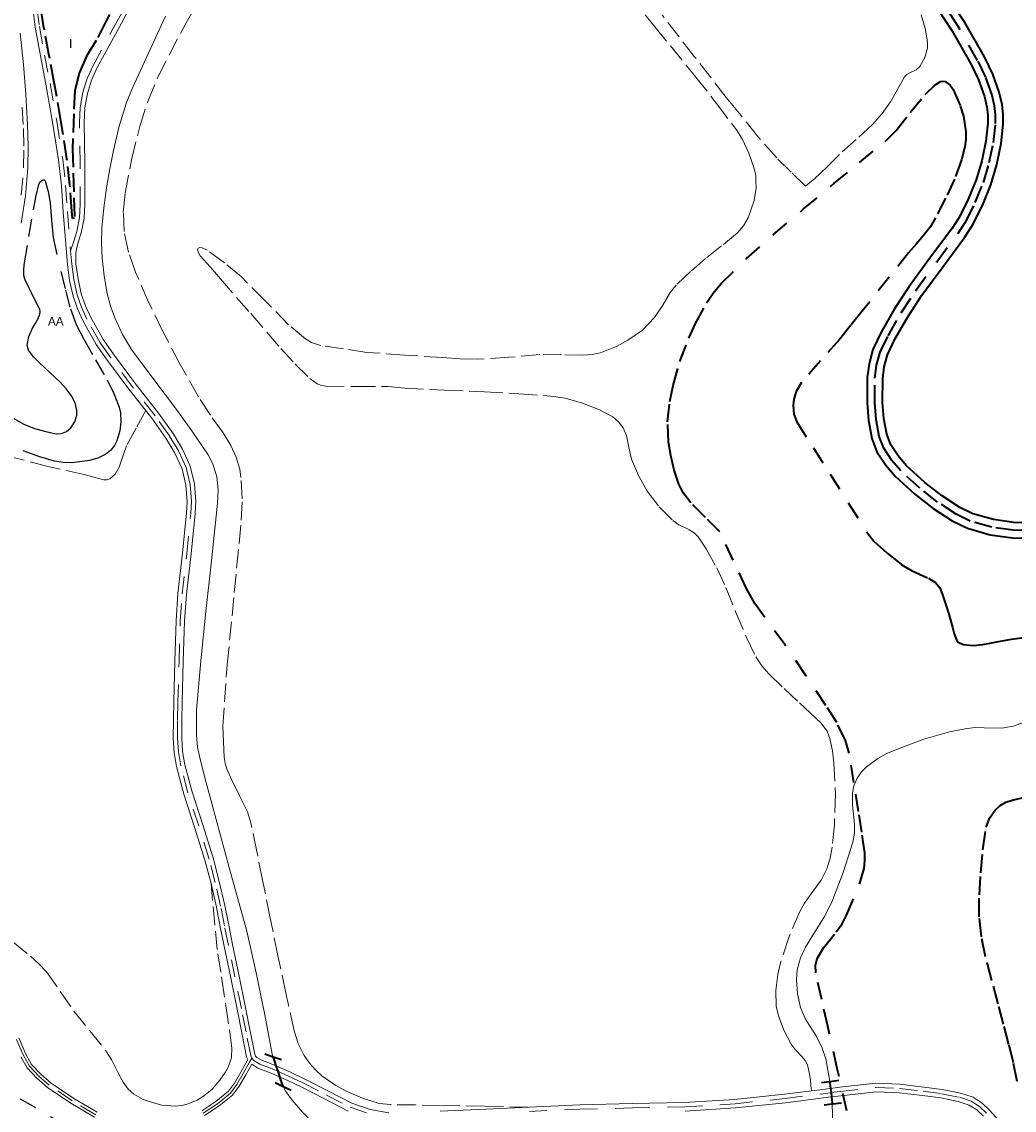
# Model space of a CAD drawing. Header units: metres. Extents: x 397317 to 400830, y 4588008 to 4590370.
# Tile 49 of 88: x 399500 to 399782, y 4588261 to 4588571. Entities that reach past the tile are written whole.
import ezdxf
from ezdxf.enums import TextEntityAlignment as Align

# ---------------------------------------------------------------- set-up
doc = ezdxf.new("R2010")
doc.units = ezdxf.units.M
doc.header["$MEASUREMENT"] = 0
doc.linetypes.add('bt5mv20_nopinta', pattern=[10, 5, -5])
doc.linetypes.add('bt5mv20_tlin1', pattern=[7, 5.25, -1.75])
for name, color, linetype, lineweight in [('ARB01_CN', 7, 'Continuous', 15), ('ARB01_LN', 7, 'Continuous', 15), ('COB01_LN', 7, 'Continuous', 15), ('FLU01_LN', 7, 'Continuous', 15), ('FLU03_LN', 7, 'Continuous', 15), ('ILL01_CN', 7, 'Continuous', 15), ('ILL01_LN', 7, 'Continuous', 15), ('PAR01_LN', 7, 'Continuous', 15), ('PON02_LN', 7, 'Continuous', 15), ('VIA01_LN', 7, 'Continuous', 15), ('VIA04_LN', 7, 'Continuous', 15), ('VIA16_LN', 7, 'Continuous', 15), ('VIA19_LN', 7, 'Continuous', 15), ('VIA21_LN', 7, 'Continuous', 15)]:
    doc.layers.add(name, color=color, linetype=linetype, lineweight=lineweight)
doc.styles.add('034', font='txt')

msp = doc.modelspace()

# ---------------------------------------------------------------- linework, layer by layer
at = {"layer": 'ARB01_LN', "color": 3, "linetype": 'bt5mv20_nopinta', "lineweight": 25}
for points in [[(399496.59, 4588458.12, 126.39), (399500.2, 4588456.08, 126.43), (399503.3, 4588454.82, 126.43), (399506.52, 4588453.94, 126.42), (399509.45, 4588453.32, 126.42), (399510.94, 4588453.41, 126.43), (399512.4, 4588454.02, 126.45), (399513.58, 4588454.98, 126.52), (399514.78, 4588456.7, 126.76), (399515.32, 4588458.59, 127.09), (399515.33, 4588459.98, 127.35), (399514.86, 4588462.1, 127.77), (399513.85, 4588464.08, 128.17), (399512.34, 4588466.08, 128.58), (399510.68, 4588467.92, 128.87), (399507.67, 4588470.75, 129.07), (399504.65, 4588473.58, 129.14), (399503, 4588475.25, 129.16), (399501.6, 4588477.08, 129.17), (399501.18, 4588478.55, 129.17), (399501.66, 4588481.01, 129.17), (399502.69, 4588483.38, 129.17), (399503.46, 4588484.63, 129.17), (399504.21, 4588485.91, 129.17), (399504.78, 4588487.34, 129.17), (399504.9, 4588488.07, 129.17), (399504.76, 4588488.75, 129.17), (399503.59, 4588491.11, 129.17), (399502.39, 4588493.47, 129.17), (399501.46, 4588495.35, 129.17), (399500.56, 4588497.28, 129.17), (399500.24, 4588498.41, 129.17), (399500.21, 4588500.19, 129.17), (399500.45, 4588501.97, 129.18), (399501.69, 4588509.5, 129.24), (399503.01, 4588517.02, 129.33), (399503.7, 4588520.66, 129.34), (399504.49, 4588524.28, 129.27), (399504.83, 4588524.94, 129), (399505.67, 4588525.59, 128.11), (399506.06, 4588525.6, 127.68), (399506.32, 4588525.31, 127.42), (399507.21, 4588522.26, 126.66), (399507.73, 4588519.03, 126.27), (399508.14, 4588514.12, 126.1), (399508.55, 4588509.2, 125.93), (399510.77, 4588499.49, 124.54)], [(399510.77, 4588499.49, 124.54), (399512.13, 4588494.18, 124.46), (399513.48, 4588488.86, 124.39), (399515.15, 4588484.44, 124.47), (399517.33, 4588480.21, 124.47), (399520.63, 4588474.41, 124.1), (399523.98, 4588468.63, 123.67), (399525.85, 4588464.81, 123.38), (399527.41, 4588460.87, 123.11), (399527.8, 4588459.25, 123.06), (399527.88, 4588456.7, 123.08), (399527.55, 4588454.17, 123.15), (399526.75, 4588451.3, 123.23), (399526.03, 4588449.96, 123.27), (399524.99, 4588448.68, 123.32), (399523.59, 4588447.5, 123.37), (399521.35, 4588446.36, 123.46), (399518.94, 4588445.71, 123.54), (399513.93, 4588445.08, 123.66), (399511.43, 4588445.15, 123.7), (399508.98, 4588445.56, 123.74), (399504.78, 4588446.76, 123.79), (399498.61, 4588449.04, 123.79)], [(399499.24, 4588264.09, 120.3), (399509.28, 4588258.22, 120.14)]]:
    msp.add_polyline3d(points, dxfattribs=at)
at = {"layer": 'COB01_LN', "color": 92, "linetype": 'bt5mv20_nopinta', "lineweight": 35}
for points in [[(399756.72, 4588549.87, 141.47), (399759.55, 4588552.62, 142.06), (399761.06, 4588553.54, 142.42), (399761.78, 4588553.7, 142.61), (399762.44, 4588553.61, 142.8), (399763.83, 4588552.57, 143.28), (399764.71, 4588551.33, 143.66), (399766.72, 4588546.61, 144.76), (399767.62, 4588543.69, 145.34), (399768.36, 4588539.28, 146.09), (399768.35, 4588537.1, 146.41), (399768.03, 4588534.96, 146.72), (399767.04, 4588531.26, 147.21), (399765.07, 4588525.77, 147.84), (399762.57, 4588520.37, 148.29), (399759.73, 4588514.8, 148.61), (399758.15, 4588512.16, 148.7), (399756.3, 4588509.71, 148.72), (399754.17, 4588507.27, 148.7), (399752.04, 4588504.82, 148.67), (399746.51, 4588497.87, 149.76), (399740.97, 4588490.91, 150.84), (399738.84, 4588488.23, 151.07), (399735.62, 4588484.2, 150.95), (399732.4, 4588480.17, 150.77), (399726.99, 4588474.07, 150.75), (399721.55, 4588467.92, 150.74), (399720.05, 4588465.35, 150.9), (399719.37, 4588463.15, 151.16), (399719.15, 4588461.44, 151.39), (399719.34, 4588458.94, 151.69), (399720.23, 4588456.71, 151.86), (399724.96, 4588449.29, 151.95), (399729.69, 4588441.88, 151.7), (399734.87, 4588433.67, 151.11), (399740.07, 4588425.46, 150.52), (399742.16, 4588422.79, 150.38), (399745.97, 4588419.33, 150.22), (399749.96, 4588416.15, 150.05), (399752.85, 4588414.41, 149.91), (399757.71, 4588412.25, 149.52), (399759.67, 4588411.03, 149.15), (399760.91, 4588409.52, 148.63), (399761.61, 4588407.77, 147.73), (399762.56, 4588404.93, 145.67), (399763.48, 4588402, 143.67), (399764.51, 4588398.26, 141.76), (399765.04, 4588396.37, 140.99), (399765.67, 4588394.68, 140.48), (399766.14, 4588394.06, 140.38), (399767.56, 4588393.38, 140.48), (399770.41, 4588393.12, 141.11), (399773.12, 4588393.37, 142.05), (399777.15, 4588394.16, 144.19), (399781.29, 4588394.91, 146.25), (399787.57, 4588395.67, 148.36)], [(399734.43, 4588260.67, 120.45), (399731.73, 4588272.7, 120.88), (399729.04, 4588284.73, 121.06), (399727.32, 4588292.34, 121.12), (399725.61, 4588299.94, 121.24), (399725.51, 4588302.14, 121.33), (399726.01, 4588303.98, 121.43), (399727.79, 4588307.05, 121.65), (399731.45, 4588311.57, 122.02), (399733.15, 4588313.9, 122.19), (399734.4, 4588316.34, 122.33), (399738.06, 4588325.12, 122.73), (399739.36, 4588329.58, 122.88), (399739.62, 4588331.83, 122.93), (399739.53, 4588334.11, 122.96), (399738.7, 4588339.96, 122.94), (399737.77, 4588345.82, 122.89), (399736.48, 4588354.12, 122.89), (399735.07, 4588362.4, 123.02), (399734.05, 4588366.02, 123.2), (399731.58, 4588371.15, 123.61), (399728.52, 4588375.98, 124), (399722.71, 4588384.65, 124.45), (399716.87, 4588393.28, 124.89), (399711.08, 4588401.08, 125.84), (399708.31, 4588405.04, 126.32), (399705.94, 4588409.25, 126.5), (399702.12, 4588417.33, 126.41), (399698.29, 4588425.41, 126.32), (399694.19, 4588429.52, 126.73), (399690.09, 4588433.63, 127.13), (399687.87, 4588436.52, 127.42), (399686.63, 4588439, 127.67), (399685.28, 4588443, 128.09), (399684.33, 4588447.11, 128.53), (399683.71, 4588450.95, 128.96), (399683.46, 4588456.76, 129.64), (399684.04, 4588462.52, 130.3), (399684.99, 4588467.09, 130.76), (399686.9, 4588473.85, 131.37), (399689.47, 4588480.5, 132.03), (399691.37, 4588484.68, 132.63), (399694.56, 4588490.61, 133.72), (399696.45, 4588493.37, 134.22), (399698.64, 4588495.96, 134.61), (399705.93, 4588503.24, 135.54), (399713.58, 4588510.06, 136.47), (399722.16, 4588517.3, 137.53), (399730.76, 4588524.52, 138.58), (399738.07, 4588530.53, 139.25), (399745.38, 4588536.54, 139.84), (399748.47, 4588539.59, 140.17), (399752.52, 4588544.73, 140.73), (399756.72, 4588549.87, 141.47)]]:
    msp.add_polyline3d(points, dxfattribs=at)
at = {"layer": 'FLU01_LN', "color": 150, "linetype": 'Continuous', "lineweight": 15}
for points in [[(399540.6, 4588572.19, 121.24), (399531.24, 4588551.99, 120.94), (399529.47, 4588547.63, 120.94), (399527.4, 4588540.86, 120.94), (399525.75, 4588533.96, 120.94), (399524.69, 4588528.68, 120.94), (399523.81, 4588523.36, 120.94), (399523.04, 4588517.62, 120.94), (399522.48, 4588511.86, 120.93), (399522.33, 4588507.58, 120.94), (399522.5, 4588503.3, 120.93), (399523.06, 4588498.27, 120.85), (399524, 4588493.27, 120.75), (399524.93, 4588489.66, 120.69), (399526.2, 4588486.15, 120.62), (399528.33, 4588481.61, 120.53), (399530.93, 4588477.35, 120.44), (399537.27, 4588468.75, 120.29), (399543.65, 4588460.2, 120.2), (399548.22, 4588453.86, 120.2), (399552.66, 4588447.31, 120.2), (399553.93, 4588444.96, 120.17), (399555.16, 4588441.17, 120.11), (399555.52, 4588437.26, 120.06), (399555.35, 4588433.59, 120.04), (399555.02, 4588429.92, 120.02), (399553.51, 4588416.36, 119.96), (399552.01, 4588402.79, 119.89), (399550.61, 4588388.72, 119.38), (399549.42, 4588374.65, 118.77), (399549.34, 4588367.65, 118.66), (399549.71, 4588364.16, 118.6), (399550.39, 4588360.7, 118.54), (399552.03, 4588354.36, 118.41), (399553.72, 4588348.07, 118.28), (399558.72, 4588329.95, 117.93), (399563.66, 4588311.82, 117.75), (399566.35, 4588299.92, 117.75), (399568.79, 4588287.96, 117.75), (399570.91, 4588276.78, 117.75), (399571.06, 4588276.25, 117.75), (399571.16, 4588275.94, 117.75)], [(399784.8, 4588371.18, 129.14), (399781.8, 4588370.12, 127.84), (399778.52, 4588369.56, 126.59), (399773.56, 4588369.66, 124.93), (399771.07, 4588369.7, 124.25), (399768.59, 4588369.48, 123.72), (399763.71, 4588368.47, 122.94), (399756.38, 4588366.39, 122.17), (399749.06, 4588363.69, 121.77), (399745.69, 4588362.22, 121.66), (399743.29, 4588360.96, 121.57), (399740.05, 4588358.57, 121.45), (399738.65, 4588357.08, 121.38), (399737.44, 4588355.34, 121.31), (399736.49, 4588353.16, 121.23), (399736.1, 4588351.18, 121.16), (399736.07, 4588347.64, 121.03), (399736.59, 4588342.26, 120.84), (399736.61, 4588339.62, 120.75), (399736.16, 4588337.07, 120.65), (399733.4, 4588328.5, 120.26), (399730.18, 4588320.06, 119.91), (399728.11, 4588316, 119.82), (399724.46, 4588310.17, 119.78), (399722.73, 4588307.22, 119.78), (399721.28, 4588304.15, 119.77), (399720.36, 4588300.74, 119.77), (399720.13, 4588298.04, 119.78), (399720.38, 4588293.95, 119.79), (399721.23, 4588290.05, 119.77), (399722.71, 4588286.74, 119.67), (399725.75, 4588282.02, 119.36), (399727.45, 4588278.47, 119.26), (399728.44, 4588275.46, 119.17), (399729.48, 4588269.58, 119.02), (399729.56, 4588269, 119)], [(399574.04, 4588267.63, 117.75), (399574.83, 4588266.14, 117.75), (399576.57, 4588263.66, 117.75), (399579.54, 4588260.32, 117.75), (399582.54, 4588257.13, 117.75), (399586.51, 4588252.99, 117.46), (399590.49, 4588248.85, 117.18), (399593.46, 4588245.31, 117.08), (399595.81, 4588241.34, 116.93), (399598.61, 4588235.28, 116.45), (399601.41, 4588229.23, 115.97)], [(399730.28, 4588262.56, 118.81), (399730.33, 4588259.48, 118.34), (399730.36, 4588256.18, 117.87), (399730.22, 4588247.6, 116.97), (399730.02, 4588239, 116.17)]]:
    msp.add_polyline3d(points, dxfattribs=at)
at = {"layer": 'FLU03_LN', "color": 150, "linetype": 'bt5mv20_nopinta', "lineweight": 35}
for points in [[(399571.16, 4588275.94, 117.75), (399571.98, 4588273.47, 117.75), (399572.49, 4588271.91, 117.75), (399573, 4588270.35, 117.75), (399573.67, 4588268.32, 117.75), (399574.04, 4588267.63, 117.75)], [(399729.56, 4588269, 119), (399729.61, 4588268.57, 118.99), (399729.8, 4588267.04, 118.95), (399729.96, 4588265.83, 118.92), (399730.11, 4588264.63, 118.89), (399730.21, 4588263.84, 118.87), (399730.28, 4588262.77, 118.84), (399730.28, 4588262.56, 118.81)]]:
    msp.add_polyline3d(points, dxfattribs=at)
at = {"layer": 'ILL01_LN', "color": 150, "linetype": 'bt5mv20_tlin1', "lineweight": 35}
msp.add_polyline3d([(399544.98, 4588611.03, 124.5), (399532.28, 4588586.63, 124.5), (399531.96, 4588586.02, 124.5), (399527.99, 4588578.79, 124.5), (399523.65, 4588570.84, 124.54), (399520.85, 4588565.22, 124.54), (399518.08, 4588560.82, 124.54), (399515.99, 4588555.92, 124.42), (399514.77, 4588550.92, 124.31), (399514.43, 4588544.35, 123.92), (399514.14, 4588534.44, 123.75), (399514.67, 4588514.68, 124), (399514.07, 4588514.55, 125.04), (399513.91, 4588516.63, 125.15), (399513.36, 4588524.12, 125.5), (399512.52, 4588531.58, 125.93), (399510.81, 4588542.44, 127.3), (399508.92, 4588553.26, 128.79), (399507.37, 4588561.33, 129.51), (399505.88, 4588569.4, 129.86), (399504.77, 4588576.8, 130), (399505.9, 4588576.96, 130.01)], dxfattribs=at)
at = {"layer": 'PAR01_LN', "color": 3, "linetype": 'bt5mv20_tlin1', "lineweight": 15}
for points in [[(399643.77, 4588261.71, 119.84), (399631.32, 4588261.97, 120.07), (399618.86, 4588262.22, 120.3), (399611.74, 4588262.32, 120.27), (399604.61, 4588262.42, 120.17), (399601.37, 4588262.79, 120.19), (399596.65, 4588264.23, 120.24), (399592.01, 4588266.29, 120.26), (399589.04, 4588267.84, 120.23), (399585.02, 4588270.63, 120.14), (399583.22, 4588272.32, 120.1), (399581.57, 4588274.26, 120.09), (399580.06, 4588276.44, 120.09), (399578.31, 4588279.85, 120.11), (399577.16, 4588283.47, 120.13), (399574.81, 4588294.1, 120.21), (399572.57, 4588304.74, 120.31), (399570.38, 4588315.51, 120.44), (399568.19, 4588326.28, 120.63), (399566.54, 4588334.46, 120.94), (399564.88, 4588342.63, 121.28), (399563.88, 4588345.78, 121.34), (399561.65, 4588350.28, 121.35), (399559.44, 4588354.8, 121.41), (399558.06, 4588358.01, 121.6), (399557.51, 4588359.64, 121.71), (399557.24, 4588361.33, 121.77), (399557.04, 4588365.7, 121.84), (399556.83, 4588370.06, 121.9), (399558.14, 4588387.61, 122.16), (399560.13, 4588408.16, 122.64), (399562.13, 4588428.7, 123.12), (399562.37, 4588434.78, 123.29), (399562.03, 4588440.86, 123.46), (399561.68, 4588443.23, 123.49), (399560.69, 4588446.69, 123.46), (399559.16, 4588450, 123.48), (399556.93, 4588453.57, 123.62), (399553.32, 4588458.64, 123.91), (399549.93, 4588463.83, 124.16), (399544.76, 4588473.08, 124.46), (399539.78, 4588482.46, 124.61), (399535.75, 4588490.79, 124.56), (399532.02, 4588499.32, 124.5), (399530.01, 4588505.04, 124.51), (399528.78, 4588510.93, 124.52), (399528.56, 4588516.35, 124.4), (399529.12, 4588521.77, 124.26), (399530.86, 4588531.3, 124.24), (399533.23, 4588540.72, 124.34), (399535.5, 4588547.89, 124.49), (399538.37, 4588554.81, 124.71), (399546.3, 4588570.09, 125.39), (399554.83, 4588584.97, 126.19)], [(399668.32, 4588583.45, 135.79), (399679.83, 4588569.15, 136.31), (399691.43, 4588554.92, 136.82), (399697.4, 4588547.29, 136.83), (399703.23, 4588539.5, 136.76), (399704.78, 4588537.08, 136.74), (399706.6, 4588533.17, 136.68), (399708.01, 4588529.09, 136.58), (399708.33, 4588527.66, 136.52), (399708.52, 4588526.8, 136.49), (399708.58, 4588525.28, 136.42), (399708.65, 4588523.25, 136.33)], [(399722.65, 4588523.75, 138.84), (399718.58, 4588527.79, 138.66), (399714.5, 4588531.82, 138.48), (399709.06, 4588538, 138.35), (399703.93, 4588544.46, 138.5), (399702.04, 4588546.76, 138.61), (399700.15, 4588549.05, 138.71), (399691.05, 4588560.73, 138.52), (399681.94, 4588572.41, 138.33)], [(399755.57, 4588572.5, 143.7), (399756.79, 4588568.7, 143.47), (399757.42, 4588564.86, 143.05), (399757.39, 4588563.08, 142.79), (399756.65, 4588560.44, 142.4), (399755.22, 4588557.86, 142.01), (399754.21, 4588556.91, 141.82), (399752.38, 4588556.03, 141.53), (399751.53, 4588555.55, 141.39), (399750.86, 4588554.88, 141.25), (399748.91, 4588551.34, 140.84), (399746.91, 4588547.8, 140.6), (399744.5, 4588544.43, 140.47), (399741.8, 4588541.29, 140.33), (399737.08, 4588537.04, 139.83), (399732.36, 4588532.83, 139.37), (399728.85, 4588529.29, 139.18), (399725.23, 4588525.88, 138.99), (399723.94, 4588524.82, 138.92), (399722.65, 4588523.75, 138.84)], [(399708.65, 4588523.25, 136.33), (399708.09, 4588519.75, 136.15), (399706.39, 4588514.78, 135.88), (399705.09, 4588512.51, 135.74), (399703.38, 4588510.51, 135.59), (399698.79, 4588506.77, 135.23), (399694.2, 4588503.18, 134.85), (399690, 4588499.49, 134.48), (399685.93, 4588495.65, 134.11), (399684.2, 4588493.5, 133.91), (399682.09, 4588489.89, 133.58), (399679.75, 4588486.39, 133.33), (399676.26, 4588482.85, 133.13), (399672.13, 4588479.92, 132.95), (399669.07, 4588478.26, 132.85), (399664.37, 4588476.38, 132.7), (399661.95, 4588475.86, 132.59), (399659.49, 4588475.7, 132.43), (399653.27, 4588475.81, 131.94), (399647.04, 4588475.92, 131.45), (399638.26, 4588475.09, 130.93), (399629.47, 4588474.54, 130.45), (399624.43, 4588474.69, 130.26), (399619.38, 4588474.99, 130.1), (399608.61, 4588475.74, 129.24), (399597.83, 4588476.49, 128.38), (399591.23, 4588477.49, 127.82), (399584.63, 4588478.49, 127.26), (399582.11, 4588479.29, 127.06), (399580.36, 4588480.32, 126.94), (399575.61, 4588484.37, 126.63), (399568.82, 4588491.23, 126.1), (399562.08, 4588498.11, 125.6), (399557.34, 4588501.99, 125.46), (399552.41, 4588505.55, 125.38), (399551.04, 4588506.22, 125.31), (399550.34, 4588506.32, 125.26), (399549.82, 4588506.13, 125.2), (399549.66, 4588505.69, 125.1), (399549.91, 4588504.8, 124.88), (399550.44, 4588503.98, 124.74), (399553.33, 4588500.7, 124.65), (399556.22, 4588497.42, 124.63), (399564.8, 4588487.53, 124.65), (399573.39, 4588477.64, 124.63), (399577.37, 4588473.27, 124.59), (399581.62, 4588469.07, 124.55), (399583.75, 4588467.51, 124.5), (399584.95, 4588467.02, 124.49), (399586.2, 4588466.84, 124.52), (399595.04, 4588466.8, 124.9), (399603.88, 4588466.75, 125.27), (399608.69, 4588466.29, 125.31), (399620, 4588465.75, 125.39), (399631.31, 4588465.25, 125.49), (399641.15, 4588464.67, 125.71), (399650.99, 4588463.97, 125.97), (399654.33, 4588463.48, 126.03), (399659.2, 4588462.06, 126.13), (399664.02, 4588460.14, 126.22), (399667.86, 4588458.12, 126.3), (399669.49, 4588456.76, 126.34), (399670.83, 4588455.04, 126.37), (399671.75, 4588452.86, 126.26), (399672.37, 4588449.43, 125.78), (399673.2, 4588446.08, 125.35), (399675.2, 4588441.45, 125), (399677.61, 4588436.95, 124.68), (399681, 4588432.55, 124.38), (399684.89, 4588428.64, 124.14), (399686.65, 4588427.42, 124.1), (399687.21, 4588427.15, 124.1), (399688.69, 4588426.44, 124.09), (399689.61, 4588426, 124.09), (399690.98, 4588425.16, 124.08), (399692.11, 4588424.04, 124.05), (399694.44, 4588420.59, 123.93), (399697.41, 4588415.16, 123.73), (399700.02, 4588409.55, 123.48), (399702.91, 4588402.43, 123.12), (399705.87, 4588395.34, 122.76), (399708.6, 4588389.84, 122.5), (399710.24, 4588387.27, 122.38), (399712.22, 4588384.97, 122.26), (399716.58, 4588380.82, 122.06), (399720.98, 4588376.72, 121.9), (399724.03, 4588373.95, 121.92), (399727.07, 4588371.11, 121.96), (399728.81, 4588368.68, 121.84), (399729.63, 4588366.57, 121.7), (399730.33, 4588363.14, 121.48), (399730.71, 4588359.69, 121.34), (399731.19, 4588350.84, 121.31), (399730.93, 4588342, 121.27), (399730.3, 4588335.71, 121.09)], [(399534.94, 4588459.91, 122.24), (399532.19, 4588454.88, 122.42), (399529.45, 4588449.85, 122.6), (399528.06, 4588445.86, 122.63), (399527.36, 4588443.82, 122.6), (399526.22, 4588441.83, 122.59), (399524.75, 4588440.53, 122.59), (399523.89, 4588440.23, 122.59), (399523.02, 4588440.24, 122.59), (399520.2, 4588440.97, 122.59), (399517.38, 4588441.72, 122.59), (399507.1, 4588444.06, 122.48), (399496.87, 4588446.64, 122.37)], [(399730.3, 4588335.71, 121.09), (399729.7, 4588332.59, 121), (399728.78, 4588329.51, 120.94), (399727.15, 4588326.28, 120.89), (399723.95, 4588321.93, 120.83), (399722.38, 4588319.75, 120.8), (399721.05, 4588317.41, 120.78), (399717.96, 4588310.03, 120.74), (399715.49, 4588302.41, 120.7), (399714.78, 4588299.45, 120.67), (399714.2, 4588294.93, 120.61), (399714.37, 4588290.45, 120.57), (399714.97, 4588287.65, 120.59), (399716.54, 4588283.58, 120.68), (399718.57, 4588279.63, 120.76), (399719.71, 4588278.1, 120.78), (399721.73, 4588276.06, 120.8), (399722.6, 4588274.97, 120.78), (399723.22, 4588273.72, 120.74), (399723.77, 4588271.6, 120.6), (399724.07, 4588269.44, 120.4), (399724.22, 4588267.9, 120.25), (399724.36, 4588266.35, 120.1)], [(399537.14, 4588262.9, 120.1), (399539.56, 4588262.29, 120.1), (399543.31, 4588261.99, 120.11), (399545.17, 4588262.19, 120.11), (399546.97, 4588262.65, 120.12), (399549.56, 4588263.74, 120.15), (399551.35, 4588264.79, 120.18), (399553.82, 4588266.79, 120.23), (399556.06, 4588269.37, 120.26), (399557.57, 4588271.59, 120.26), (399558.48, 4588273.28, 120.27), (399559.35, 4588275.85, 120.27), (399559.45, 4588278.51, 120.27), (399558.42, 4588286.08, 120.27), (399557.29, 4588293.65, 120.27), (399556.28, 4588300.11, 120.29), (399555.26, 4588306.56, 120.34), (399553.52, 4588325.32, 120.15)], [(399497.16, 4588308.75, 120.39), (399502.1, 4588304.64, 120.22), (399504.51, 4588302.52, 120.14), (399506.66, 4588300.18, 120.07), (399510.6, 4588294.63, 119.92), (399514.48, 4588289.04, 119.86), (399519.02, 4588283.38, 119.93), (399523.6, 4588277.75, 120.01), (399525.27, 4588275.12, 120.04), (399527.35, 4588270.9, 120.09), (399528.52, 4588268.81, 120.11), (399529.97, 4588266.83, 120.13), (399531.52, 4588265.41, 120.13), (399534.22, 4588263.93, 120.12), (399537.14, 4588262.9, 120.1)]]:
    msp.add_polyline3d(points, dxfattribs=at)
at = {"layer": 'PON02_LN', "color": 1, "linetype": 'Continuous', "lineweight": 35}
for points in [[(399573.53, 4588275.14, 117.75), (399571.16, 4588275.94, 117.75), (399568.79, 4588276.74, 117.75)], [(399571.79, 4588268.71, 117.75), (399574.04, 4588267.63, 117.75), (399576.29, 4588266.55, 117.75)], [(399727.26, 4588268.71, 120.09), (399729.56, 4588269, 120.09), (399729.68, 4588269.02, 120.09), (399732.22, 4588269.35, 120.09)], [(399732.98, 4588262.85, 120.09), (399730.47, 4588262.58, 120.09), (399730.28, 4588262.56, 120.09), (399728, 4588262.31, 120.09)]]:
    msp.add_polyline3d(points, dxfattribs=at)
at = {"layer": 'VIA01_LN', "color": 6, "linetype": 'bt5mv20_nopinta', "lineweight": 35}
msp.add_polyline3d([(399785.97, 4588425.78, 157.39), (399781.82, 4588425.89, 157.26), (399775.69, 4588426.75, 157.07), (399769.54, 4588428.5, 156.79), (399765.55, 4588430.43, 156.5), (399760.26, 4588433.88, 156), (399755.23, 4588437.82, 155.51), (399749.79, 4588442.76, 155.04), (399747.27, 4588445.71, 154.82), (399744.98, 4588449.2, 154.57), (399743.7, 4588452.57, 154.31), (399742.77, 4588457.42, 153.79), (399742.42, 4588462.2, 153.34), (399742.46, 4588469.16, 152.85), (399742.93, 4588472.82, 152.61), (399743.94, 4588476.52, 152.37), (399746.2, 4588481.24, 152.02), (399749.93, 4588487.75, 151.48), (399754, 4588494.03, 150.96), (399760.07, 4588502.27, 150.39), (399766.11, 4588510.43, 149.84), (399768.29, 4588513.76, 149.6), (399771.02, 4588519.16, 149.21), (399773.33, 4588524.85, 148.8), (399774.99, 4588530.49, 148.4), (399776.18, 4588536.24, 147.96), (399776.78, 4588541.58, 147.51), (399776.76, 4588544.15, 147.28), (399776.49, 4588546.67, 147.05), (399775.7, 4588549.95, 146.76), (399773.97, 4588554.84, 146.34), (399771.68, 4588559.59, 145.94), (399766.17, 4588569.22, 145.39), (399763.22, 4588573.8, 145.13)], dxfattribs=at)
at = {"layer": 'VIA04_LN', "color": 1, "linetype": 'Continuous', "lineweight": 35}
for points in [[(399758.33, 4588577.31, 144.87), (399764.29, 4588568.08, 145.39), (399769.73, 4588558.56, 145.94), (399771.94, 4588554, 146.34), (399773.59, 4588549.33, 146.76), (399774.32, 4588546.3, 147.05), (399774.57, 4588544.02, 147.28), (399774.58, 4588541.7, 147.51), (399774.01, 4588536.58, 147.96), (399772.86, 4588531.03, 148.4), (399771.26, 4588525.58, 148.8), (399769.02, 4588520.07, 149.21), (399766.38, 4588514.86, 149.6), (399764.3, 4588511.68, 149.84), (399758.3, 4588503.58, 150.39), (399752.2, 4588495.28, 150.96), (399748.05, 4588488.89, 151.48), (399744.25, 4588482.26, 152.02), (399741.88, 4588477.29, 152.37), (399740.77, 4588473.25, 152.61), (399740.26, 4588469.31, 152.85), (399740.23, 4588462.12, 153.34), (399740.59, 4588457.13, 153.79), (399741.58, 4588451.97, 154.31), (399743.01, 4588448.19, 154.57), (399745.51, 4588444.39, 154.82), (399748.21, 4588441.23, 155.04), (399753.82, 4588436.14, 155.51), (399758.98, 4588432.09, 156), (399764.46, 4588428.51, 156.5), (399768.75, 4588426.44, 156.79), (399775.24, 4588424.59, 157.07), (399781.64, 4588423.7, 157.26), (399786.03, 4588423.58, 157.39)], [(399785.9, 4588427.98, 157.39), (399782, 4588428.08, 157.26), (399776.15, 4588428.9, 157.07), (399770.32, 4588430.56, 156.79), (399766.63, 4588432.35, 156.5), (399761.54, 4588435.67, 156), (399756.65, 4588439.5, 155.51), (399751.37, 4588444.3, 155.04), (399749.03, 4588447.03, 154.82), (399746.95, 4588450.2, 154.57), (399745.82, 4588453.17, 154.31), (399744.95, 4588457.7, 153.79), (399744.62, 4588462.27, 153.34), (399744.65, 4588469.01, 152.85), (399745.09, 4588472.38, 152.61), (399746.01, 4588475.75, 152.37), (399748.14, 4588480.22, 152.02), (399751.8, 4588486.6, 151.48), (399755.81, 4588492.78, 150.96), (399761.84, 4588500.97, 150.39), (399767.91, 4588509.17, 149.84), (399770.19, 4588512.66, 149.6), (399773.02, 4588518.25, 149.21), (399775.41, 4588524.13, 148.8), (399777.12, 4588529.96, 148.4), (399778.35, 4588535.89, 147.96), (399778.97, 4588541.47, 147.51), (399778.96, 4588544.27, 147.28), (399778.66, 4588547.05, 147.05), (399777.81, 4588550.58, 146.76), (399776, 4588555.69, 146.34), (399773.62, 4588560.61, 145.94), (399768.04, 4588570.37, 145.39), (399763.79, 4588576.95, 145.03)]]:
    msp.add_polyline3d(points, dxfattribs=at)
at = {"layer": 'VIA16_LN', "color": 42, "linetype": 'bt5mv20_nopinta', "lineweight": 15}
for points in [[(399498.62, 4588601.05, 130.08), (399499.88, 4588599.15, 130.06), (399500.76, 4588596.63, 130.05), (399501.84, 4588590.36, 129.91), (399502.57, 4588585.3, 129.98), (399503.3, 4588580.23, 130.04), (399503.96, 4588574.72, 130), (399504.68, 4588569.21, 129.86), (399506.17, 4588561.1, 129.51), (399507.73, 4588553.04, 128.79), (399509.61, 4588542.24, 127.3), (399511.32, 4588531.42, 125.93), (399512.15, 4588524.01, 125.5), (399512.69, 4588516.54, 125.15), (399513.56, 4588505.42, 124.57)], [(399513.56, 4588505.42, 124.57), (399514.43, 4588508.14, 124.57), (399515.3, 4588510.86, 124.57), (399516.06, 4588514.74, 124.4), (399516.31, 4588518.71, 124.19), (399516.23, 4588530.28, 123.9), (399516.1, 4588541.86, 123.86), (399516.3, 4588546.2, 123.9), (399517.01, 4588550.52, 123.93), (399518.26, 4588554.42, 123.92), (399519.93, 4588558.14, 123.92), (399525.62, 4588568.53, 124.04), (399531.26, 4588578.94, 124.18)], [(399499.51, 4588521.2, 129.81), (399500.19, 4588529.03, 130.42), (399500.27, 4588535.17, 130.82), (399500.07, 4588541.32, 131.15), (399499.54, 4588549.8, 131.45)], [(399565.15, 4588275.64, 119.11), (399564.81, 4588276.42, 119.17), (399563.48, 4588283.11, 119.56), (399562.15, 4588289.8, 119.87), (399560.32, 4588298.76, 120.01), (399558.45, 4588307.72, 120.11), (399557.35, 4588313.29, 120.11), (399556.24, 4588318.86, 120.11), (399554.7, 4588325.61, 120.15), (399552.96, 4588332.31, 120.24), (399550, 4588341.72, 120.46), (399546.95, 4588351.14, 120.71), (399544.88, 4588358.85, 120.99), (399544.24, 4588362.78, 121.13), (399543.97, 4588366.74, 121.22), (399544.01, 4588371.88, 121.28), (399544.1, 4588377.01, 121.33), (399544.41, 4588388.54, 121.47), (399544.78, 4588400.06, 121.6), (399545.3, 4588407.75, 121.66), (399546.62, 4588419.26, 121.72), (399547.77, 4588430.77, 121.76), (399547.93, 4588434.02, 121.77), (399547.58, 4588438.88, 121.78), (399546.43, 4588443.75, 121.79), (399544.31, 4588448.38, 121.85), (399541.69, 4588452.72, 121.96), (399537.61, 4588458.47, 122.15), (399531.09, 4588466.8, 122.48), (399524.73, 4588475.31, 122.85), (399521.9, 4588479.41, 123.05), (399518.2, 4588485.9, 123.4), (399516.67, 4588489.31, 123.59), (399515.42, 4588492.85, 123.79), (399514.48, 4588497.2, 124.07), (399513.86, 4588501.59, 124.37), (399513.56, 4588505.42, 124.57)], [(399520.71, 4588259.56, 119.42), (399514.01, 4588263.5, 119.22), (399507.5, 4588267.93, 119.15), (399504.51, 4588270.49, 119.19), (399501.82, 4588273.41, 119.25), (399500.11, 4588276.39, 119.36), (399498.1, 4588281.13, 119.6)], [(399565.15, 4588275.64, 119.11), (399564.51, 4588274.5, 119.08), (399562.71, 4588271.31, 119.4), (399560.9, 4588268.13, 119.77), (399559.04, 4588265.67, 119.91), (399555.4, 4588262.69, 119.95), (399551.29, 4588259.99, 119.92)], [(399565.15, 4588275.64, 119.11), (399565.17, 4588275.6, 119.11), (399565.75, 4588274.93, 119.05), (399567.36, 4588273.94, 118.91), (399570.24, 4588272.85, 118.73), (399571.11, 4588272.52, 118.67), (399572.49, 4588271.91, 118.67), (399574.91, 4588270.83, 118.68), (399575.42, 4588270.61, 118.68), (399579.68, 4588268.62, 118.87), (399586.36, 4588265.15, 119.25), (399593.07, 4588261.69, 119.51), (399598.07, 4588259.96, 119.53), (399598.08, 4588259.95, 119.53)], [(399644.11, 4588260.5, 119.84), (399658.51, 4588261.14, 119.94), (399673.43, 4588261.48, 119.9), (399688.35, 4588261.77, 119.87), (399702.64, 4588262.69, 120.01), (399716.88, 4588264.16, 120.12), (399727.63, 4588265.54, 120.1), (399727.64, 4588265.54, 120.1), (399729.83, 4588265.82, 120.09), (399729.96, 4588265.83, 120.09), (399732.6, 4588266.14, 120.08), (399732.61, 4588266.14, 120.08), (399742.77, 4588267.3, 120.06), (399749.47, 4588267.02, 120.06), (399756.18, 4588266.22, 120.08), (399761.36, 4588265.54, 120.23), (399766.48, 4588264.51, 120.52), (399769.83, 4588263.41, 120.72), (399772.19, 4588261.87, 120.9), (399774.22, 4588260.03, 121.1)]]:
    msp.add_polyline3d(points, dxfattribs=at)
at = {"layer": 'VIA19_LN', "color": 7, "linetype": 'Continuous', "lineweight": 15}
for points in [[(399542.71, 4588453.39, 121.96), (399538.58, 4588459.2, 122.15), (399532.05, 4588467.54, 122.48), (399525.72, 4588476.02, 122.85), (399522.93, 4588480.06, 123.05), (399519.28, 4588486.45, 123.4), (399517.8, 4588489.76, 123.59), (399516.59, 4588493.18, 123.79), (399515.67, 4588497.41, 124.07), (399515.07, 4588501.72, 124.37), (399515.02, 4588504.59, 124.54), (399515.25, 4588505.9, 124.57), (399515.72, 4588507.87, 124.57), (399516.6, 4588510.52, 124.57), (399517.4, 4588514.57, 124.4), (399517.65, 4588518.67, 124.19), (399517.57, 4588530.3, 123.9), (399517.44, 4588541.84, 123.86), (399517.63, 4588546.06, 123.9), (399518.32, 4588550.2, 123.93), (399519.52, 4588553.94, 123.92), (399521.13, 4588557.54, 123.92), (399526.8, 4588567.89, 124.04), (399532.45, 4588578.31, 124.18)], [(399502.76, 4588574.57, 130), (399503.48, 4588569.02, 129.86), (399504.98, 4588560.88, 129.51), (399506.54, 4588552.82, 128.79), (399508.41, 4588542.04, 127.3), (399510.12, 4588531.26, 125.93), (399510.94, 4588523.9, 125.5), (399511.48, 4588516.45, 125.15), (399512.65, 4588501.46, 124.37), (399513.28, 4588496.98, 124.07), (399514.25, 4588492.52, 123.79), (399515.54, 4588488.86, 123.59), (399517.11, 4588485.35, 123.4), (399520.87, 4588478.77, 123.05), (399523.74, 4588474.6, 122.85), (399530.13, 4588466.06, 122.48), (399536.63, 4588457.74, 122.15), (399540.67, 4588452.05, 121.96), (399543.23, 4588447.81, 121.85), (399545.28, 4588443.35, 121.79), (399546.37, 4588438.7, 121.78), (399546.71, 4588434, 121.77), (399546.56, 4588430.86, 121.76), (399545.41, 4588419.39, 121.72), (399544.09, 4588407.86, 121.66), (399543.57, 4588400.12, 121.6), (399543.19, 4588388.58, 121.47), (399542.89, 4588377.04, 121.33), (399542.79, 4588371.89, 121.28), (399542.76, 4588366.7, 121.22), (399543.03, 4588362.64, 121.13), (399543.69, 4588358.6, 120.99), (399545.79, 4588350.8, 120.71), (399548.84, 4588341.35, 120.46), (399551.79, 4588331.97, 120.24), (399553.52, 4588325.32, 120.15), (399555.05, 4588318.61, 120.11), (399556.15, 4588313.05, 120.11), (399557.26, 4588307.48, 120.11), (399559.12, 4588298.51, 120.01), (399560.96, 4588289.56, 119.87), (399562.29, 4588282.87, 119.56), (399563.64, 4588276.05, 119.17), (399564, 4588275.23, 119.13), (399563.81, 4588274.89, 119.08), (399562.01, 4588271.7, 119.4), (399560.23, 4588268.57, 119.77), (399558.46, 4588266.23, 119.91), (399554.92, 4588263.33, 119.95), (399550.88, 4588260.68, 119.92)], [(399499.52, 4588513.23, 129.43), (399500.75, 4588521.05, 129.81), (399501.43, 4588528.97, 130.42), (399501.51, 4588535.19, 130.82), (399501.31, 4588541.38, 131.15), (399500.79, 4588549.89, 131.45), (399500.12, 4588558.39, 131.59), (399499.16, 4588567.34, 131.59)], [(399604.14, 4588260.11, 119.52), (399598.77, 4588261, 119.53), (399593.55, 4588262.81, 119.51), (399586.92, 4588266.23, 119.25), (399580.22, 4588269.71, 118.87), (399575.92, 4588271.72, 118.68), (399574.41, 4588272.39, 118.68), (399571.98, 4588273.47, 118.67), (399571.57, 4588273.65, 118.67), (399569.68, 4588274.37, 118.79), (399567.9, 4588275.04, 118.91), (399566.55, 4588275.87, 119.05), (399566.21, 4588276.26, 119.11), (399565.98, 4588276.79, 119.17), (399564.68, 4588283.35, 119.56), (399563.34, 4588290.04, 119.87), (399561.51, 4588299.01, 120.01), (399559.64, 4588307.96, 120.11), (399558.54, 4588313.53, 120.11), (399557.43, 4588319.11, 120.11), (399555.88, 4588325.9, 120.15), (399554.13, 4588332.65, 120.24), (399551.16, 4588342.09, 120.46), (399548.11, 4588351.48, 120.71), (399546.07, 4588359.11, 120.99), (399545.44, 4588362.92, 121.13), (399545.18, 4588366.78, 121.22), (399545.22, 4588371.86, 121.28), (399545.31, 4588376.98, 121.33), (399545.62, 4588388.5, 121.47), (399545.99, 4588400, 121.6), (399546.51, 4588407.64, 121.66), (399547.82, 4588419.13, 121.72), (399548.98, 4588430.68, 121.76), (399549.15, 4588434.03, 121.77), (399548.78, 4588439.07, 121.78), (399547.58, 4588444.15, 121.79), (399545.38, 4588448.95, 121.85), (399542.71, 4588453.39, 121.96)], [(399514.44, 4588264.18, 119.22), (399507.99, 4588268.57, 119.15), (399505.07, 4588271.07, 119.19), (399502.47, 4588273.89, 119.25), (399500.83, 4588276.74, 119.36), (399498.82, 4588281.47, 119.6)], [(399520.33, 4588258.85, 119.42), (399513.58, 4588262.82, 119.22), (399507.01, 4588267.3, 119.15), (399503.95, 4588269.91, 119.19), (399501.17, 4588272.93, 119.25), (399499.39, 4588276.03, 119.36)], [(399592.59, 4588260.57, 119.51), (399585.8, 4588264.07, 119.25), (399579.14, 4588267.53, 118.87), (399575.42, 4588269.27, 118.7), (399574.92, 4588269.5, 118.68), (399573, 4588270.35, 118.68), (399570.82, 4588271.32, 118.67), (399570.65, 4588271.39, 118.67), (399566.82, 4588272.84, 118.91), (399565.09, 4588273.9, 119.04), (399563.4, 4588270.91, 119.4), (399561.57, 4588267.69, 119.77), (399559.62, 4588265.11, 119.91), (399555.87, 4588262.04, 119.95), (399551.7, 4588259.3, 119.92)], [(399778.75, 4588256.74, 121.64), (399775.09, 4588260.89, 121.1), (399772.94, 4588262.84, 120.9), (399770.36, 4588264.52, 120.72), (399766.79, 4588265.69, 120.52), (399761.56, 4588266.74, 120.23), (399756.33, 4588267.43, 120.08), (399749.57, 4588268.24, 120.06), (399742.73, 4588268.52, 120.06), (399732.46, 4588267.35, 120.08), (399729.8, 4588267.04, 120.09), (399729.68, 4588267.03, 120.09), (399727.49, 4588266.75, 120.1), (399716.74, 4588265.37, 120.12), (399702.53, 4588263.91, 120.01), (399688.3, 4588262.99, 119.87), (399673.4, 4588262.7, 119.9), (399658.47, 4588262.36, 119.94), (399644.05, 4588261.72, 119.84), (399629.65, 4588261.06, 119.68), (399618.68, 4588260.56, 119.6)], [(399688.4, 4588260.55, 119.87), (399702.74, 4588261.48, 120.01), (399717.02, 4588262.95, 120.12), (399727.77, 4588264.33, 120.1), (399727.78, 4588264.33, 120.1), (399729.97, 4588264.61, 120.09), (399730.11, 4588264.63, 120.09), (399732.74, 4588264.93, 120.08), (399732.75, 4588264.93, 120.08), (399742.81, 4588266.08, 120.06), (399749.38, 4588265.81, 120.06), (399756.03, 4588265.01, 120.08), (399761.17, 4588264.34, 120.23), (399766.17, 4588263.33, 120.52), (399769.3, 4588262.3, 120.72), (399771.44, 4588260.9, 120.9), (399773.35, 4588259.17, 121.1)], [(399521.09, 4588260.26, 119.42), (399514.44, 4588264.18, 119.22)]]:
    msp.add_polyline3d(points, dxfattribs=at)
at = {"layer": 'VIA21_LN', "color": 2, "linetype": 'bt5mv20_tlin1', "lineweight": 35}
msp.add_polyline3d([(399782.97, 4588268.97, 126.34), (399781.84, 4588274.28, 126.75), (399780.6, 4588279.55, 127.22), (399779.06, 4588285.31, 127.84), (399777.52, 4588291.07, 128.48), (399775.73, 4588297.79, 129.19), (399773.95, 4588304.51, 129.91), (399772.75, 4588310.17, 130.68), (399772.13, 4588315.9, 131.5), (399772.16, 4588322.13, 132.04), (399772.55, 4588328.39, 132.66), (399773.13, 4588334.92, 133.78), (399774.14, 4588341.39, 134.93), (399775.06, 4588343.96, 135.37), (399776.66, 4588346.23, 135.8), (399778.06, 4588347.54, 136.08), (399779.71, 4588348.51, 136.32), (399781.52, 4588349.07, 136.51), (399785.23, 4588349.88, 136.87)], dxfattribs=at)

# ---------------------------------------------------------------- texts
at = {"layer": 'ARB01_CN', "color": 251, "linetype": 'Continuous', "lineweight": 0, "style": '034'}
msp.add_text('AA', height=2.5, dxfattribs=at).set_placement((399509.34, 4588485.34), align=Align.MIDDLE_CENTER)
at = {"layer": 'ILL01_CN', "color": 251, "linetype": 'Continuous', "lineweight": 0, "style": '034'}
msp.add_text('I', height=2.5, dxfattribs=at).set_placement((399513.57, 4588564.4), align=Align.MIDDLE_CENTER)

doc.saveas('drawing.dxf')
